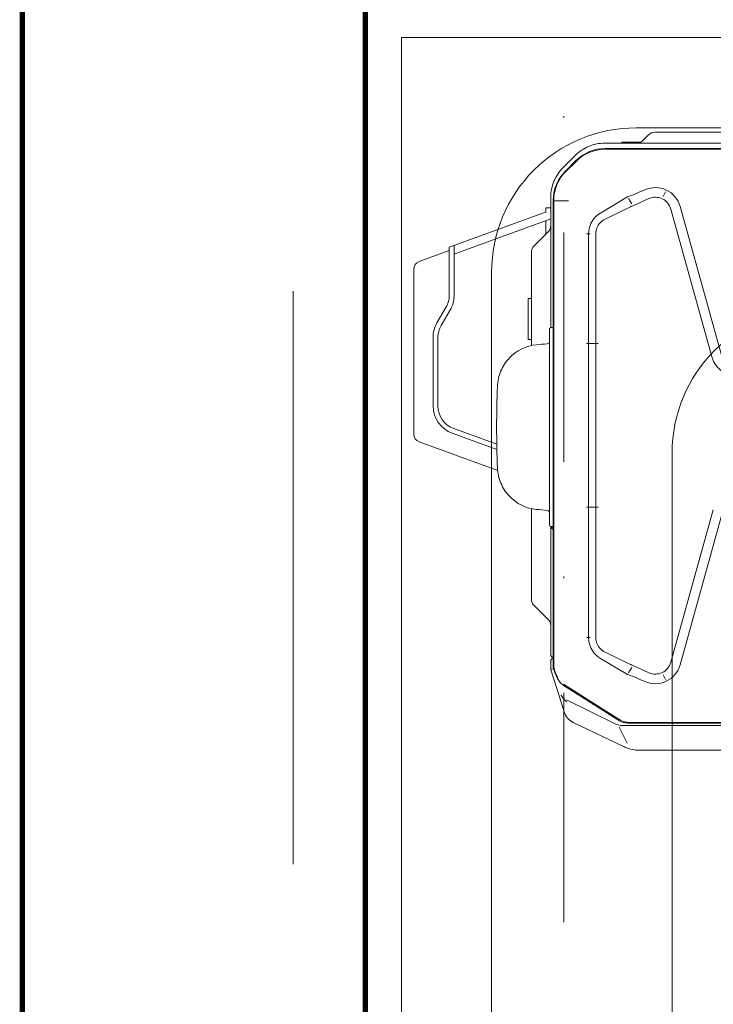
# Model space of a CAD drawing. Extents: x 4615668 to 9294084, y 16339 to 10688993.
# Tile 22 of 256: x 4716965 to 4717003, y 5343850 to 5343905. Entities that reach past the tile are written whole.
import ezdxf

# ---------------------------------------------------------------- set-up
doc = ezdxf.new("R2010")
doc.units = 0
doc.header["$MEASUREMENT"] = 0
doc.linetypes.add('DASHDOT', pattern=[25.4, 12.7, -6.35, 0, -6.35])
doc.linetypes.add('DASHED', pattern=[19.05, 12.7, -6.35])
for name, color, linetype, lineweight, true_color in [('IS_PG_Ch', 7, 'Continuous', 13, 0x008000), ('IS_Pomieszczenie (Ręczne)', 7, 'Continuous', 5, 0x000000), ('IS_Strefa podłóg', 7, 'Continuous', 13, 0x008000), ('IS_Wężownica OChP', 7, 'Continuous', 5, 0x800080)]:
    doc.layers.add(name, color=color, linetype=linetype, lineweight=lineweight, true_color=true_color)
doc.layers.add('MURY', color=7, linetype='Continuous')
for name, color, linetype, lineweight in [('Osie', 175, 'DASHDOT', 9), ('WM_KLIMA_Jednostki ZEWNętrzne', 202, 'Continuous', 13), ('Wymiar', 7, 'Continuous', 9), ('Wymiat 100', 251, 'Continuous', 5)]:
    doc.layers.add(name, color=color, linetype=linetype, lineweight=lineweight)

# ---------------------------------------------------------------- blocks, each defined once
blk = doc.blocks.new('G$C61CBF25F')
at = {"layer": 'Osie', "lineweight": 0, "ltscale": 2.5}
blk.add_line((855, 0), (855, 1880), dxfattribs=at)
blk = doc.blocks.new('G$CCAF8BBA6')
at = {"layer": 'MURY', "ltscale": 40, "const_width": 0.3}
blk.add_lwpolyline([(864, 1395.531), (864, 1765), (845, 1765), (845, 1395.531)], close=True, dxfattribs=at)
at = {"layer": 'MURY', "linetype": 'DASHDOT', "lineweight": 0}
blk.add_lwpolyline([(845, 1255), (875, 1255), (875, 1765), (845, 1765)], close=True, dxfattribs=at)
at = {"layer": 'MURY', "lineweight": 0, "ltscale": 40}
for points in [[(866, 1699.367), (866, 1699.367), (866, 1763), (1069.839, 1763), (1069.839, 1763), (1085.839, 1763.001), (1085.839, 1763.001), (1102, 1763.007), (1102, 1567), (993, 1567), (993, 1564)], [(866, 1763), (866, 1567), (896, 1567), (896, 1564)]]:
    blk.add_lwpolyline(points, dxfattribs=at)
at = {"lineweight": 0, "ltscale": 40}
blk.add_blockref('G$C61CBF25F', (5, 0), dxfattribs=at)
blk = doc.blocks.new('G$C1D751F49')
at = {"layer": 'WM_KLIMA_Jednostki ZEWNętrzne', "linetype": 'Continuous'}
for p, q in [((-37.001, 122.557), (-37.326, 122.232)), ((-35.063, 122.709), (-36.635, 122.709)), ((-32.24, 122.709), (-35.063, 122.709)), ((-27.857, 122.101), (-39.426, 122.101)), ((-39.411, 121.771), (-38.11, 121.768)), ((39.02, 121.806), (-39.396, 121.806)), ((-38.487, 122.115), (-38.487, 122.104)), ((-38.487, 122.101), (-38.487, 122.104)), ((-38.13, 122.161), (-37.418, 122.161)), ((-37.446, 122.149), (-38.13, 122.149)), ((-37.861, 122.15), (-37.438, 122.15)), ((-37.57, 121.767), (15.75, 121.767)), ((-41.056, 121.426), (-41.742, 120.74)), ((-41.603, 120.557), (-41.02, 121.136)), ((-40.274, 121.632), (-40.263, 121.605)), ((-41.018, 121.093), (-41.589, 120.528)), ((-42.106, 119.807), (-42.083, 119.797)), ((-37.51, 119.382), (-37.21, 119.517)), ((-42.417, 119.11), (-42.417, 119.133)), ((-42.417, 119.11), (-42.417, 112.025)), ((-42.283, 93.19), (-42.283, 118.922)), ((-38.258, 119.076), (-39.665, 118.232)), ((-38.165, 119.131), (-38.258, 119.076)), ((-38.111, 119.042), (-37.931, 118.74)), ((-37.775, 118.675), (-36.99, 119.028)), ((-36.062, 119.412), (-36.19, 119.14)), ((-42.417, 118.527), (-42.685, 118.527)), ((-42.685, 118.527), (-42.685, 118.287)), ((-42.254, 93.196), (-42.254, 118.913)), ((-39.404, 117.892), (-37.995, 118.572)), ((-37.917, 118.612), (-37.775, 118.675)), ((-33.47, 110.211), (-35.764, 118.452)), ((-35.248, 118.596), (-32.954, 110.354)), ((-47.33, 116.597), (-42.764, 118.259)), ((-42.417, 117.91), (-47.33, 116.122)), ((-42.685, 118.287), (-42.764, 118.259)), ((-42.685, 117.066), (-42.685, 117.812)), ((-43.337, 116.414), (-42.548, 117.203)), ((-40.321, 117.081), (-40.321, 111.003)), ((-39.922, 111.003), (-39.922, 117.081)), ((-47.777, 116.434), (-48.045, 116.337)), ((-48.045, 116.337), (-48.045, 115.861)), ((-47.33, 116.597), (-47.777, 116.434)), ((-47.777, 115.959), (-47.777, 116.434)), ((-48.045, 116.147), (-49.716, 115.538)), ((-48.045, 113.674), (-48.045, 115.861)), ((-47.777, 115.959), (-47.33, 116.122)), ((-47.777, 115.959), (-47.777, 113.602)), ((-43.489, 116.047), (-43.489, 114.475)), ((-50.01, 115.119), (-50.01, 105.98)), ((-43.489, 114.475), (-43.489, 110.89)), ((-43.668, 113.502), (-43.668, 111.239)), ((-43.495, 113.502), (-43.668, 113.502)), ((-43.495, 113.502), (-43.489, 113.502)), ((-48.722, 112.141), (-48.224, 113.004)), ((-47.956, 112.932), (-48.49, 112.007)), ((-42.417, 112.025), (-42.417, 111.881)), ((-42.283, 111.883), (-42.401, 111.883)), ((-48.938, 107.544), (-48.938, 111.337)), ((-48.67, 111.337), (-48.67, 107.544)), ((-42.491, 111.794), (-42.491, 100.95)), ((-43.658, 111.224), (-43.495, 111.224)), ((-43.495, 111.224), (-43.489, 111.224)), ((-40.236, 111.003), (-40.441, 111.003)), ((-40.321, 111.003), (-40.321, 107.709)), ((-40.013, 111.003), (-40.236, 111.003)), ((-40.013, 111.003), (-39.796, 111.003)), ((-39.922, 111.003), (-39.922, 106.443)), ((-42.489, 102.535), (-42.489, 110.209)), ((-40.321, 107.709), (-40.321, 105.963)), ((-39.922, 106.443), (-39.922, 105.963)), ((-45.402, 105.131), (-47.88, 106.033)), ((-47.788, 106.285), (-45.407, 105.418)), ((-40.321, 105.963), (-40.321, 101.941)), ((-39.922, 105.963), (-39.922, 101.941)), ((-49.716, 105.561), (-45.358, 103.975)), ((-43.489, 101.854), (-43.489, 98.422)), ((-40.236, 101.941), (-40.441, 101.941)), ((-40.321, 101.941), (-40.321, 94.711)), ((-40.013, 101.941), (-40.236, 101.941)), ((-40.013, 101.941), (-39.796, 101.941)), ((-39.922, 94.711), (-39.922, 101.941)), ((-35.764, 93.34), (-33.41, 101.796)), ((-35.248, 93.196), (-32.894, 101.653)), ((-42.417, 100.863), (-42.417, 100.734)), ((-42.417, 100.734), (-42.417, 93.775)), ((-42.401, 100.861), (-42.283, 100.861)), ((-42.26, 100.672), (-42.394, 100.795)), ((-42.283, 100.828), (-42.336, 100.823)), ((-43.489, 98.422), (-43.489, 96.85)), ((-43.337, 96.483), (-42.548, 95.694)), ((-40.236, 94.711), (-40.441, 94.711)), ((-37.997, 93.221), (-39.404, 93.9)), ((-39.659, 93.557), (-38.258, 92.717)), ((-42.421, 92.956), (-42.26, 92.98)), ((-42.415, 92.932), (-41.94, 91.423)), ((-42.26, 92.98), (-42.237, 92.985)), ((-42.036, 92.439), (-42.193, 92.779)), ((-42.169, 92.798), (-42.027, 92.49)), ((-38.111, 92.75), (-37.931, 93.052)), ((-37.775, 93.117), (-37.917, 93.181)), ((-36.99, 92.765), (-37.775, 93.117)), ((-41.91, 92.29), (-41.917, 92.247)), ((-38.258, 92.717), (-38.165, 92.661)), ((-37.21, 92.276), (-37.51, 92.41)), ((-36.062, 92.38), (-36.19, 92.652)), ((-38.631, 90.179), (-41.709, 92.12)), ((-41.7, 92.055), (-41.7, 92.055)), ((-41.94, 91.423), (-41.678, 90.59)), ((-38.813, 89.908), (-41.551, 91.257)), ((-38.654, 90.123), (-38.654, 90.123)), ((-38.328, 90.032), (-38.371, 90.001)), ((-41.173, 90.009), (-38.393, 88.682)), ((-38.813, 89.908), (-38.552, 89.836)), ((-38.179, 88.868), (-38.627, 89.755)), ((-19.139, 89.836), (-38.552, 89.836)), ((-16.126, 89.97), (-38.128, 89.97)), ((15.75, 90.009), (-37.57, 90.009))]:
    blk.add_line(p, q, dxfattribs=at)
for centre, radius, start, end in [((-37.642, 122.548), 0.447, 270, 315), ((-36.625, 118.213), 0.893, 15.5544, 114.1747), ((-42.864, 117.519), 0.447, 315, 0), ((-49.116, 113.602), 1.34, 330, 0), ((-47.33, 111.337), 1.608, 150, 180), ((-32.179, 110.57), 1.34, 195.5544, 270), ((-47.33, 107.544), 1.608, 180, 250), ((-42.864, 95.378), 0.447, 0, 45), ((-42.262, 93.409), 0.161, 97.6879, 180), ((-36.625, 93.58), 0.893, 245.8253, 344.4456), ((-36.625, 93.58), 1.429, 245.8253, 344.4456), ((-40.757, 90.88), 0.965, 197.482, 244.482)]:
    blk.add_arc(centre, radius, start, end, dxfattribs=at)
at = {"layer": 'WM_KLIMA_Jednostki ZEWNętrzne', "linetype": 'Continuous', "extrusion": (0, 0, -1)}
for centre, radius, start, end in [((36.635, 122.191), 0.518, 45, 90), ((36.625, 118.213), 1.429, 65.8253, 164.4456), ((42.971, 116.047), 0.518, 0, 45), ((49.563, 115.119), 0.447, 0, 70), ((49.384, 113.674), 1.34, 180, 210), ((47.33, 111.337), 1.34, 0, 30), ((47.33, 107.544), 1.34, 290, 0), ((49.563, 105.98), 0.447, 290, 0), ((42.328, 100.734), 0.0893, 0, 85), ((42.971, 96.85), 0.518, 315, 0), ((42.239, 93.775), 0.179, 284.4703, 0), ((42.262, 92.98), 0.161, 342.518, 0)]:
    blk.add_arc(centre, radius, start, end, dxfattribs=at)
for centre, major_axis, ratio, start_param, end_param in [((-39.395, 119.502), (-0.879, 2.131), 0.999833, 5.892043, 6.674328), ((-39.381, 119.466), (-1.876, 1.346), 0.997406, 0.160742, 0.936522), ((-38.442, 122.116), (-0.0447, 0), 0.999993, 6.265732, 7.853982), ((-38.13, 122.105), (0.357, 0.001), 0.003662, 1.570804, 3.141601), ((-38.13, 122.16), (0.312, 0), 0.003662, 3.141593, 4.712389), ((-38.13, 122.15), (-0.313, 0), 0.003661, 4.712389, 6.283185), ((-37.57, 121.845), (4.466, 0), 0.017455, 1.570796, 1.691883), ((-37.861, 122.151), (-0.223, 0), 0.003659, 4.712389, 6.283185), ((-39.978, 118.922), (-2.128, 0.885), 0.999832, 5.889056, 6.677315), ((-39.944, 118.908), (-2.26, 0.482), 0.997309, 6.074645, 6.851798), ((-37.57, 124.25), (3.158, 4.879), 0.647242, 2.457655, 2.489711), ((-37.57, 124.25), (3.158, 4.879), 0.647242, 2.342661, 2.457655), ((-40.488, 117.081), (-0.357, 0), 0.00002, 3.926992, 4.579546), ((-42.401, 111.794), (0, -0.0893), 1, 1.570796, 3.141593), ((-42.623, 111.118), (-0.007, -0.134), 1, 4.832345, 6.141359), ((-42.623, 101.626), (-0.007, 0.134), 1, 0.141825, 1.288001), ((-42.401, 100.95), (0, -0.0893), 1, 0, 1.570796), ((-41.301, 93.19), (0.96, 0.211), 0.999864, 2.925709, 3.357476), ((-41.269, 93.197), (0.979, 0.113), 0.997456, 2.83785, 3.254879), ((-37.57, 87.542), (-3.158, 4.879), 0.647242, 0.65186, 0.683938), ((-37.57, 87.542), (-3.158, 4.879), 0.647242, 0.683938, 0.798931), ((-41.462, 91.334), (-0.65, 0.758), 0.188252, 4.632104, 5.11694), ((-37.57, 89.931), (4.466, 0), 0.017455, 4.595566, 4.712389), ((-37.535, 90.331), (0.739, 1.704), 1, 3.105725, 3.177666)]:
    blk.add_ellipse(centre, major_axis=major_axis, ratio=ratio, start_param=start_param, end_param=end_param, dxfattribs=at)
at = {"layer": 'WM_KLIMA_Jednostki ZEWNętrzne', "linetype": 'Continuous'}
blk.add_ellipse((-41.792, 92.381), major_axis=(0.354, -1.125), ratio=0.363618, start_param=5.463753, end_param=5.541714, dxfattribs=at)
for points, knots in [([(-39.426, 122.101), (-39.73, 122.101), (-40.029, 122.041), (-40.586, 121.81), (-40.841, 121.641), (-41.056, 121.426)], [0, 0, 0, 0, 0.5, 0.5, 1, 1, 1, 1]), ([(-38.487, 122.116), (-38.487, 122.121), (-38.485, 122.131), (-38.48, 122.14), (-38.477, 122.143), (-38.477, 122.143)], [0, 0, 0, 0, 0.555574, 0.997106, 1, 1, 1, 1]), ([(-41.742, 120.74), (-41.955, 120.527), (-42.126, 120.271), (-42.357, 119.713), (-42.417, 119.415), (-42.417, 119.11)], [0, 0, 0, 0, 0.5, 0.5, 1, 1, 1, 1]), ([(-41.429, 118.91), (-41.432, 118.914), (-41.439, 118.912), (-41.449, 118.913), (-41.454, 118.913), (-41.469, 118.913), (-41.479, 118.913), (-41.51, 118.913), (-41.53, 118.913), (-41.591, 118.913), (-41.631, 118.913), (-41.75, 118.913), (-41.829, 118.913), (-41.982, 118.913), (-42.057, 118.913), (-42.157, 118.913), (-42.188, 118.913), (-42.239, 118.913), (-42.259, 118.913), (-42.26, 118.913)], [0, 0, 0, 0, 0.015625, 0.015625, 0.03125, 0.03125, 0.0625, 0.0625, 0.125, 0.125, 0.25, 0.25, 0.5, 0.5, 0.75, 0.75, 0.875, 0.875, 1, 1, 1, 1]), ([(-42.266, 117.7), (-42.266, 117.641), (-42.266, 117.584), (-42.268, 117.501), (-42.269, 117.477), (-42.271, 117.477), (-42.272, 117.501), (-42.273, 117.584), (-42.274, 117.642), (-42.274, 117.759), (-42.273, 117.817), (-42.272, 117.899), (-42.271, 117.924), (-42.269, 117.924), (-42.268, 117.9), (-42.266, 117.817), (-42.266, 117.759), (-42.266, 117.7)], [0, 0, 0, 0, 0.125, 0.125, 0.25, 0.25, 0.375, 0.375, 0.5, 0.5, 0.625, 0.625, 0.75, 0.75, 0.875, 0.875, 1, 1, 1, 1]), ([(-39.665, 118.232), (-39.734, 118.19), (-39.8, 118.144), (-39.972, 117.995), (-40.07, 117.877), (-40.218, 117.619), (-40.27, 117.476), (-40.313, 117.248), (-40.319, 117.165), (-40.32, 117.081)], [0, 0, 0, 0, 0.176533, 0.176533, 0.498923, 0.498923, 0.821312, 0.821312, 1, 1, 1, 1]), ([(-39.922, 117.081), (-39.92, 117.141), (-39.916, 117.2), (-39.882, 117.367), (-39.841, 117.468), (-39.724, 117.653), (-39.649, 117.732), (-39.513, 117.834), (-39.459, 117.864), (-39.404, 117.892)], [0, 0, 0, 0, 0.174135, 0.174135, 0.494825, 0.494825, 0.815514, 0.815514, 1, 1, 1, 1]), ([(-43.216, 110.932), (-43.78, 110.883), (-44.319, 110.619), (-44.908, 109.993), (-45.068, 109.748), (-45.293, 109.211), (-45.358, 108.924), (-45.37, 108.63)], [0, 0, 0, 0, 0.5, 0.5, 0.75, 0.75, 1, 1, 1, 1]), ([(-43.668, 111.239), (-43.668, 111.232), (-43.666, 111.228), (-43.662, 111.225), (-43.66, 111.224), (-43.658, 111.224)], [0, 0, 0, 0, 0.688217, 0.688217, 1, 1, 1, 1]), ([(-42.611, 110.985), (-42.813, 110.967), (-43.014, 110.95), (-43.216, 110.932), (-43.216, 110.932), (-43.216, 110.932)], [0, 0, 0, 0, 0.999994, 0.999994, 1, 1, 1, 1]), ([(-45.37, 104.114), (-45.357, 103.82), (-45.293, 103.533), (-45.068, 102.996), (-44.908, 102.751), (-44.319, 102.125), (-43.78, 101.861), (-43.216, 101.812)], [0, 0, 0, 0, 0.25, 0.25, 0.5, 0.5, 1, 1, 1, 1]), ([(-43.216, 101.812), (-43.216, 101.812), (-43.216, 101.812), (-43.014, 101.794), (-42.813, 101.777), (-42.611, 101.759)], [0, 0, 0, 0, 0.000007, 0.000007, 1, 1, 1, 1]), ([(-42.521, 101.713), (-42.511, 101.702), (-42.494, 101.674), (-42.49, 101.642), (-42.489, 101.626)], [0, 0, 0, 0, 0.471772, 1, 1, 1, 1]), ([(-42.266, 95.325), (-42.266, 95.384), (-42.266, 95.442), (-42.268, 95.524), (-42.269, 95.548), (-42.271, 95.548), (-42.272, 95.524), (-42.273, 95.441), (-42.274, 95.383), (-42.274, 95.267), (-42.273, 95.208), (-42.272, 95.126), (-42.271, 95.102), (-42.269, 95.101), (-42.268, 95.126), (-42.266, 95.208), (-42.266, 95.266), (-42.266, 95.325)], [0, 0, 0, 0, 0.125, 0.125, 0.25, 0.25, 0.375, 0.375, 0.5, 0.5, 0.625, 0.625, 0.75, 0.75, 0.875, 0.875, 1, 1, 1, 1]), ([(-40.321, 94.711), (-40.319, 94.63), (-40.314, 94.55), (-40.273, 94.325), (-40.221, 94.18), (-40.075, 93.921), (-39.978, 93.803), (-39.803, 93.65), (-39.732, 93.602), (-39.659, 93.557)], [0, 0, 0, 0, 0.175196, 0.175196, 0.496023, 0.496023, 0.816851, 0.816851, 1, 1, 1, 1]), ([(-39.403, 93.9), (-39.459, 93.928), (-39.514, 93.958), (-39.651, 94.061), (-39.725, 94.14), (-39.842, 94.325), (-39.883, 94.427), (-39.916, 94.593), (-39.92, 94.652), (-39.922, 94.711)], [0, 0, 0, 0, 0.185921, 0.185921, 0.50628, 0.50628, 0.826638, 0.826638, 1, 1, 1, 1]), ([(-37.535, 88.473), (-37.249, 88.473), (-36.963, 88.473), (-35.534, 88.473), (-34.39, 88.473), (-28.545, 88.473), (-23.842, 88.473), (-19.139, 88.473)], [0, 0, 0, 0, 0.046616, 0.046616, 0.23308, 0.23308, 1, 1, 1, 1])]:
    blk.add_open_spline(points, degree=3, knots=knots, dxfattribs=at)
for points, degree in [([(-37.995, 118.572), (-37.991, 118.574), (-37.988, 118.576), (-37.984, 118.578)], 3), ([(-37.917, 118.612), (-37.939, 118.6), (-37.961, 118.588), (-37.984, 118.578)], 3), ([(-45.37, 108.63), (-45.433, 107.125), (-45.433, 105.619), (-45.37, 104.114)], 3), ([(-42.422, 93.409), (-42.422, 92.98)], 1), ([(-37.984, 93.215), (-37.988, 93.217), (-37.992, 93.219), (-37.997, 93.22)], 3), ([(-37.984, 93.215), (-37.961, 93.204), (-37.939, 93.193), (-37.917, 93.181)], 3), ([(-41.7, 92.055), (-41.847, 92.148), (-41.964, 92.282), (-42.036, 92.439)], 3), ([(-38.654, 90.123), (-40.177, 91.089), (-41.7, 92.055)], 2), ([(-38.128, 89.97), (-38.314, 89.97), (-38.497, 90.023), (-38.654, 90.123)], 3), ([(-38.635, 90.182), (-38.531, 90.111), (-38.415, 90.061), (-38.294, 90.033)], 3), ([(-38.294, 90.033), (-38.228, 90.018), (-38.16, 90.01), (-38.091, 90.009)], 3), ([(-38.393, 88.682), (-38.373, 88.673), (-38.354, 88.664), (-38.335, 88.655)], 3), ([(-38.335, 88.655), (-38.295, 88.636), (-38.254, 88.618), (-38.213, 88.602)], 3), ([(-38.213, 88.602), (-37.997, 88.517), (-37.767, 88.473), (-37.535, 88.473)], 3)]:
    blk.add_open_spline(points, degree=degree, dxfattribs=at)

msp = doc.modelspace()

# ---------------------------------------------------------------- linework, layer by layer
at = {"layer": 'IS_PG_Ch', "extrusion": (0, 0, -1)}
msp.add_lwpolyline([(-4716985.666, 5343707.618), (-4716985.666, 5343903.618), (-4717221.666, 5343903.618), (-4717221.666, 5343707.618)], close=True, dxfattribs=at)
at = {"layer": 'IS_Pomieszczenie (Ręczne)', "extrusion": (0, 0, -1)}
msp.add_lwpolyline([(-4717221.666, 5343707.618), (-4716985.666, 5343707.618), (-4716985.666, 5343903.618), (-4717221.666, 5343903.618)], close=True, dxfattribs=at)
at = {"layer": 'IS_Strefa podłóg', "extrusion": (0, 0, -1)}
msp.add_lwpolyline([(-4717221.666, 5343707.618), (-4716985.666, 5343707.618), (-4716985.666, 5343903.618), (-4717221.666, 5343903.618)], close=True, dxfattribs=at)
at = {"layer": 'IS_Wężownica OChP', "color": 21, "linetype": 'DASHED', "ltscale": 70, "transparency": 33554687}
for points in [[(4717208.665, 5343898.618), (4716998.666, 5343898.618, 0.414214), (4716990.666, 5343890.618), (4716990.666, 5343720.618, 0.414214), (4716998.666, 5343712.618), (4717188.665, 5343712.618, 0.414214)], [(4717178.665, 5343722.618), (4717008.666, 5343722.618, -0.414214), (4717000.666, 5343730.618), (4717000.666, 5343880.618, -0.414214), (4717008.666, 5343888.618), (4717198.665, 5343888.618, -0.414213)]]:
    msp.add_lwpolyline(points, format="xyb", dxfattribs=at)

# ---------------------------------------------------------------- block references
at = {"layer": 'Wymiar', "lineweight": 0, "ltscale": 40}
msp.add_blockref('G$CCAF8BBA6', (4716119.666, 5342140.618), dxfattribs=at)
at = {"layer": 'Wymiat 100', "color": 5, "lineweight": 0, "ltscale": 40}
msp.add_blockref('G$C1D751F49', (4717036.359, 5343775.667), dxfattribs=at)

doc.saveas('drawing.dxf')
